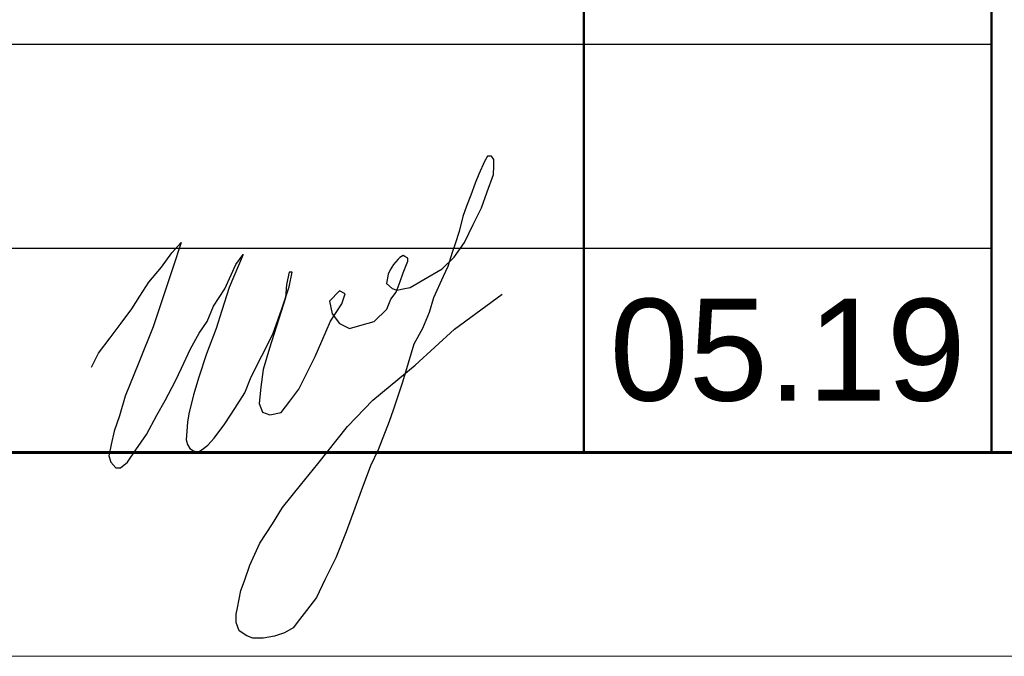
# Model space of a CAD drawing. Header units: millimetres. Extents: x 523431 to 527346, y -48565 to -47721.
# Tile 43 of 217: x 524183 to 524208, y -48018 to -48002. Entities that reach past the tile are written whole.
import ezdxf
from ezdxf.enums import TextEntityAlignment as Align

# ---------------------------------------------------------------- set-up
doc = ezdxf.new("R2010")
doc.units = ezdxf.units.MM
for name, color, linetype, lineweight in [('LIN_Основная сплошная', 50, 'Continuous', 50), ('ВК-линия контур', 132, 'Continuous', 15), ('ВК-линия толстая', 30, 'Continuous', 60), ('ВК-Текст', 1, 'Continuous', 30)]:
    doc.layers.add(name, color=color, linetype=linetype, lineweight=lineweight)
doc.layers.add('Текст и рамки', color=7, linetype='Continuous')
doc.styles.get("Standard").update_dxf_attribs({"font": 'arial.ttf'})

# ---------------------------------------------------------------- blocks, each defined once
blk = doc.blocks.new('*U14')
at = {"layer": 'ВК-линия контур', "color": 0}
blk.add_line((0, 0), (-210, 0), dxfattribs=at)
at = {"layer": 'ВК-линия толстая', "color": 0}
blk.add_lwpolyline([(-190, 5), (-190, 292), (-5, 292), (-5, 5)], close=True, dxfattribs=at)
at = {"layer": 'ВК-Текст', "color": 0}
blk.add_attdef('ЛИСТ_АЛ', text='', height=2.5, dxfattribs=at).set_placement((-10, 288.5), align=Align.MIDDLE_CENTER)
at = {"layer": 'ВК-Текст', "color": 0, "ltscale": 0.5}
blk.add_attdef('ВЕРХНИЙ_ШИФР', text='', height=0.000005, rotation=180, dxfattribs=at).set_placement((-190, 278), align=Align.MIDDLE_CENTER)
at = {"layer": 'ВК-Текст', "color": 0, "flags": 12}
blk.add_attdef('ФОРМАТ_ЛИСТА', (-42, 1.558), '', height=2.5, dxfattribs=at)
blk = doc.blocks.new('A$C43852AD0')
at = {"color": 0, "lineweight": 30, "ltscale": 100}
blk.add_lwpolyline([(-10.072, -1.786), (-9.893, -1.445), (-9.611, -1.068), (-9.338, -0.704), (-9.079, -0.357), (-8.88, -0.047), (-8.663, 0.3), (-8.348, 0.665), (-8.098, 1.013), (-7.868, 1.273), (-8.076, 0.649), (-8.231, 0.182), (-8.559, -0.801), (-8.908, -1.67), (-9.241, -2.499), (-9.385, -2.98), (-9.515, -3.36), (-9.583, -3.681), (-9.641, -3.96), (-9.592, -4.117), (-9.473, -4.252), (-9.357, -4.252), (-9.189, -4.114), (-8.982, -3.816), (-8.717, -3.435), (-8.462, -2.968), (-8.262, -2.602), (-8.005, -2.125), (-7.861, -1.81), (-7.643, -1.337), (-7.425, -0.952), (-7.232, -0.666), (-7.075, -0.295), (-6.798, 0.132), (-6.642, 0.478), (-6.528, 0.73), (-6.351, 0.974), (-6.695, 0.164), (-6.872, -0.397), (-7.012, -0.84), (-7.248, -1.463), (-7.432, -2.033), (-7.57, -2.463), (-7.683, -2.931), (-7.71, -3.136), (-7.734, -3.355), (-7.745, -3.565), (-7.71, -3.68), (-7.654, -3.785), (-7.564, -3.836), (-7.445, -3.866), (-7.356, -3.81), (-7.214, -3.697), (-7.063, -3.528), (-6.799, -3.179), (-6.555, -2.797), (-6.309, -2.413), (-6.154, -2.027), (-5.889, -1.511), (-5.617, -0.98), (-5.402, -0.353), (-5.218, 0.183), (-5.146, 0.542), (-5.221, 0.542), (-5.285, 0.241), (-5.31, -0.085), (-5.706, -1.322), (-5.856, -1.847), (-5.916, -2.279), (-5.954, -2.674), (-5.875, -2.888), (-5.695, -2.955), (-5.413, -2.899), (-5.203, -2.618), (-4.984, -2.324), (-4.583, -1.528), (-4.418, -1.149), (-4.206, -0.663), (-3.929, -0.236), (-3.843, 0.015), (-3.989, 0.083), (-4.233, -0.165), (-4.162, -0.48), (-3.989, -0.717), (-3.742, -0.84), (-3.486, -0.769), (-3.136, -0.671), (-2.825, -0.363), (-2.723, -0.123), (-2.599, 0.05), (-2.494, 0.317), (-2.423, 0.527), (-2.306, 0.812), (-2.306, 0.887), (-2.381, 0.929), (-2.423, 0.951), (-2.509, 0.899), (-2.547, 0.865), (-2.662, 0.734), (-2.742, 0.598), (-2.791, 0.497), (-2.836, 0.268), (-2.693, 0.144), (-2.58, 0.1), (-2.385, 0.144), (-2.25, 0.167), (-1.915, 0.362), (-1.47, 0.622), (-1.176, 0.914), (-0.923, 1.271), (-0.706, 1.71), (-0.501, 2.123), (-0.36, 2.514), (-0.208, 2.934), (-0.197, 3.146), (-0.198, 3.302), (-0.259, 3.385), (-0.356, 3.385), (-0.431, 3.257), (-0.566, 2.946), (-0.661, 2.727), (-0.765, 2.432), (-0.867, 2.161), (-0.962, 1.907), (-1.054, 1.542), (-1.152, 1.238), (-1.22, 1.025), (-1.33, 0.685), (-1.442, 0.437), (-1.679, -0.09), (-1.787, -0.446), (-1.953, -0.836), (-2.163, -1.223), (-2.302, -1.686), (-2.443, -2.156), (-2.672, -2.842), (-2.771, -3.121), (-3.038, -3.817), (-3.226, -4.207), (-3.455, -4.822), (-3.606, -5.248), (-3.824, -5.825), (-4.075, -6.463), (-4.349, -7.003), (-4.55, -7.432), (-4.796, -7.758), (-4.967, -7.974), (-5.126, -8.175), (-5.335, -8.304), (-5.578, -8.387), (-5.855, -8.429), (-6.113, -8.429), (-6.261, -8.372), (-6.447, -8.255), (-6.519, -8.046), (-6.52, -7.845), (-6.489, -7.686), (-6.405, -7.261), (-6.314, -7.026), (-6.185, -6.639), (-5.942, -6.102), (-5.627, -5.632), (-5.381, -5.23), (-4.944, -4.678), (-4.515, -4.159), (-3.793, -3.243), (-3.171, -2.598), (-2.127, -1.736), (-1.162, -0.858), (0, 0)], dxfattribs=at)

msp = doc.modelspace()

# ---------------------------------------------------------------- linework, layer by layer
for p, q in [((524207.29, -48002.746), (524142.29, -48002.746)), ((524207.29, -48007.746), (524142.29, -48007.746))]:
    msp.add_line(p, q)
at = {"layer": 'LIN_Основная сплошная', "color": 7}
for p, q in [((524197.29, -47957.746), (524197.29, -48012.746)), ((524207.29, -47957.746), (524207.29, -48012.746))]:
    msp.add_line(p, q, dxfattribs=at)

# ---------------------------------------------------------------- block references
for name, p in [('*U14', (524332.29, -48017.746)), ('A$C43852AD0', (524195.283, -48008.869))]:
    msp.add_blockref(name, p)

# ---------------------------------------------------------------- texts
at = {"layer": 'Текст и рамки', "color": 7, "insert": (524202.29, -48010.246), "char_height": 2.5, "width": 10, "attachment_point": 5}
msp.add_mtext('05.19', dxfattribs=at)

doc.saveas('drawing.dxf')
